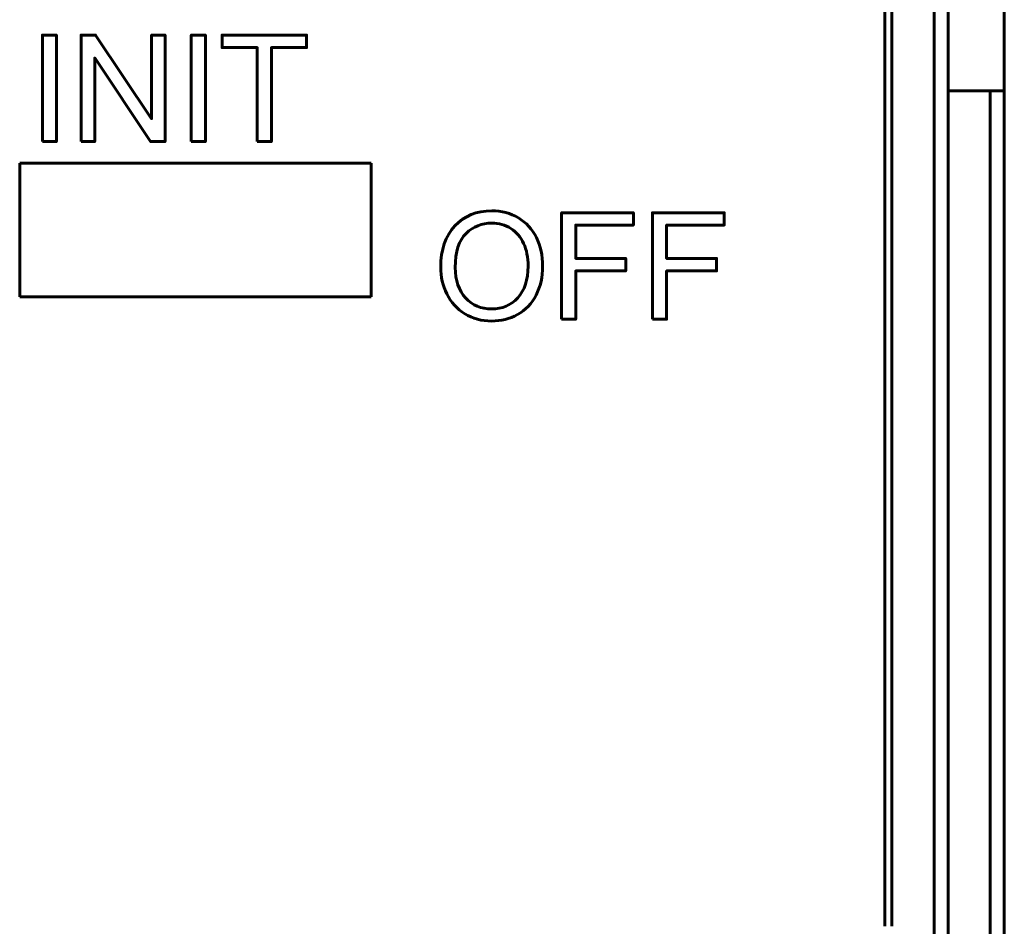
# Model space of a CAD drawing. Header units: millimetres. Extents: x -13 to 39, y -19 to 89.
# Tile 14 of 17: x 25 to 39, y 49 to 62. Entities that reach past the tile are written whole.
import ezdxf

# ---------------------------------------------------------------- set-up
doc = ezdxf.new("R2010")
doc.units = ezdxf.units.MM
doc.linetypes.add('K5LT32781', pattern=[0])
doc.linetypes.add('K5LT_BASIC', pattern=[0])

# ---------------------------------------------------------------- blocks, each defined once
blk = doc.blocks.new('U0')
at = {"color": 150, "linetype": 'K5LT32781', "lineweight": 60, "true_color": 0x0080ff}
for p, q in [((24.936, 60.088), (29.936, 60.088)), ((24.936, 58.188), (24.936, 60.088)), ((29.936, 60.088), (29.936, 58.188)), ((29.936, 58.188), (24.936, 58.188))]:
    blk.add_line(p, q, dxfattribs=at)

msp = doc.modelspace()

# ---------------------------------------------------------------- linework, layer by layer
at = {"color": 150, "linetype": 'K5LT32781', "lineweight": 60, "true_color": 0x0080ff}
for p, q in [((37.239, 49.238), (37.239, 71.638)), ((37.339, 49.238), (37.339, 66.558)), ((37.939, 66.558), (37.939, 46.338)), ((38.139, 46.03), (38.139, 66.302)), ((38.939, 61.118), (38.939, 66.238)), ((38.139, 61.118), (38.739, 61.118)), ((38.939, 61.118), (38.739, 61.118))]:
    msp.add_line(p, q, dxfattribs=at)
at = {"color": 150, "linetype": 'K5LT_BASIC', "lineweight": 60, "true_color": 0x0080ff}
for p, q in [((38.739, 61.118), (38.739, 8.557)), ((38.939, 61.118), (38.939, 8.557))]:
    msp.add_line(p, q, dxfattribs=at)
at = {"color": 150, "linetype": 'K5LT32781', "lineweight": 60, "true_color": 0x0080ff}
for points, knots in [([(25.258, 60.396), (25.258, 60.396), (25.258, 61.911), (25.258, 61.911), (25.459, 61.911), (25.459, 61.911), (25.459, 60.396), (25.459, 60.396), (25.258, 60.396), (25.258, 60.396)], [0, 0, 0, 0, 0.25, 0.25, 0.5, 0.5, 0.75, 0.75, 1, 1, 1, 1]), ([(25.81, 60.396), (25.81, 60.396), (25.81, 61.911), (25.81, 61.911), (26.016, 61.911), (26.016, 61.911), (26.812, 60.722), (26.812, 60.722), (26.812, 61.911), (26.812, 61.911), (27.004, 61.911), (27.004, 61.911), (27.004, 60.396), (27.004, 60.396), (26.798, 60.396), (26.798, 60.396), (26.003, 61.585), (26.003, 61.585), (26.003, 60.396), (26.003, 60.396), (25.81, 60.396), (25.81, 60.396)], [0, 0, 0, 0, 0.1, 0.1, 0.2, 0.2, 0.3, 0.3, 0.4, 0.4, 0.5, 0.5, 0.6, 0.6, 0.7, 0.7, 0.8, 0.8, 0.9, 0.9, 1, 1, 1, 1]), ([(27.375, 60.396), (27.375, 60.396), (27.375, 61.911), (27.375, 61.911), (27.576, 61.911), (27.576, 61.911), (27.576, 60.396), (27.576, 60.396), (27.375, 60.396), (27.375, 60.396)], [0, 0, 0, 0, 0.25, 0.25, 0.5, 0.5, 0.75, 0.75, 1, 1, 1, 1]), ([(28.314, 60.396), (28.314, 60.396), (28.314, 61.734), (28.314, 61.734), (27.815, 61.734), (27.815, 61.734), (27.815, 61.911), (27.815, 61.911), (29.015, 61.911), (29.015, 61.911), (29.015, 61.734), (29.015, 61.734), (28.515, 61.734), (28.515, 61.734), (28.515, 60.396), (28.515, 60.396), (28.314, 60.396), (28.314, 60.396)], [0, 0, 0, 0, 0.125, 0.125, 0.25, 0.25, 0.375, 0.375, 0.5, 0.5, 0.625, 0.625, 0.75, 0.75, 0.875, 0.875, 1, 1, 1, 1]), ([(30.923, 58.607), (30.923, 58.859), (30.991, 59.055), (31.126, 59.198), (31.261, 59.34), (31.435, 59.411), (31.649, 59.411), (31.789, 59.411), (31.915, 59.377), (32.028, 59.311), (32.14, 59.244), (32.226, 59.151), (32.285, 59.031), (32.344, 58.912), (32.373, 58.776), (32.373, 58.625), (32.373, 58.472), (32.342, 58.334), (32.28, 58.213), (32.218, 58.092), (32.13, 58), (32.017, 57.938), (31.903, 57.875), (31.78, 57.844), (31.648, 57.844), (31.505, 57.844), (31.378, 57.879), (31.265, 57.948), (31.153, 58.017), (31.068, 58.11), (31.01, 58.23), (30.952, 58.348), (30.923, 58.474), (30.923, 58.607)], [0, 0, 0, 0, 0.090909, 0.090909, 0.090909, 0.181818, 0.181818, 0.181818, 0.272727, 0.272727, 0.272727, 0.363636, 0.363636, 0.363636, 0.454545, 0.454545, 0.454545, 0.545455, 0.545455, 0.545455, 0.636364, 0.636364, 0.636364, 0.727273, 0.727273, 0.727273, 0.818182, 0.818182, 0.818182, 0.909091, 0.909091, 0.909091, 1, 1, 1, 1]), ([(32.642, 57.87), (32.642, 57.87), (32.642, 59.385), (32.642, 59.385), (33.664, 59.385), (33.664, 59.385), (33.664, 59.208), (33.664, 59.208), (32.843, 59.208), (32.843, 59.208), (32.843, 58.735), (32.843, 58.735), (33.554, 58.735), (33.554, 58.735), (33.554, 58.558), (33.554, 58.558), (32.843, 58.558), (32.843, 58.558), (32.843, 57.87), (32.843, 57.87), (32.642, 57.87), (32.642, 57.87)], [0, 0, 0, 0, 0.1, 0.1, 0.2, 0.2, 0.3, 0.3, 0.4, 0.4, 0.5, 0.5, 0.6, 0.6, 0.7, 0.7, 0.8, 0.8, 0.9, 0.9, 1, 1, 1, 1]), ([(33.935, 57.87), (33.935, 57.87), (33.935, 59.385), (33.935, 59.385), (34.957, 59.385), (34.957, 59.385), (34.957, 59.208), (34.957, 59.208), (34.136, 59.208), (34.136, 59.208), (34.136, 58.735), (34.136, 58.735), (34.847, 58.735), (34.847, 58.735), (34.847, 58.558), (34.847, 58.558), (34.136, 58.558), (34.136, 58.558), (34.136, 57.87), (34.136, 57.87), (33.935, 57.87), (33.935, 57.87)], [0, 0, 0, 0, 0.1, 0.1, 0.2, 0.2, 0.3, 0.3, 0.4, 0.4, 0.5, 0.5, 0.6, 0.6, 0.7, 0.7, 0.8, 0.8, 0.9, 0.9, 1, 1, 1, 1]), ([(31.131, 58.604), (31.131, 58.422), (31.18, 58.278), (31.278, 58.173), (31.376, 58.068), (31.499, 58.016), (31.647, 58.016), (31.798, 58.016), (31.922, 58.069), (32.02, 58.175), (32.117, 58.28), (32.166, 58.431), (32.166, 58.625), (32.166, 58.749), (32.145, 58.856), (32.103, 58.948), (32.062, 59.04), (32.001, 59.111), (31.921, 59.161), (31.84, 59.212), (31.75, 59.237), (31.65, 59.237), (31.509, 59.237), (31.386, 59.188), (31.284, 59.091), (31.182, 58.994), (31.131, 58.831), (31.131, 58.604)], [0, 0, 0, 0, 0.111111, 0.111111, 0.111111, 0.222222, 0.222222, 0.222222, 0.333333, 0.333333, 0.333333, 0.444444, 0.444444, 0.444444, 0.555556, 0.555556, 0.555556, 0.666667, 0.666667, 0.666667, 0.777778, 0.777778, 0.777778, 0.888889, 0.888889, 0.888889, 1, 1, 1, 1])]:
    msp.add_open_spline(points, degree=3, knots=knots, dxfattribs=at)

# ---------------------------------------------------------------- block references
msp.add_blockref('U0', (0, 0))

doc.saveas('drawing.dxf')
